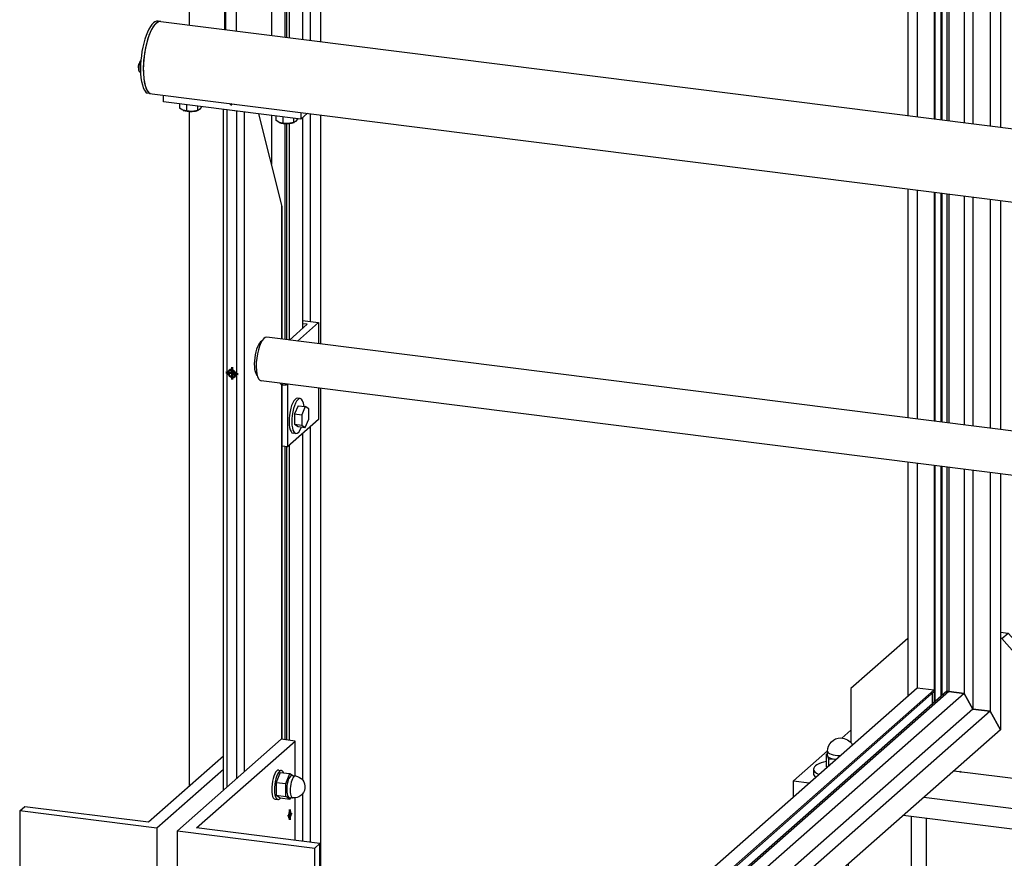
# Model space of a CAD drawing. Header units: millimetres. Extents: x 4464 to 5058, y 2900 to 3320.
# Tile 74 of 110: x 4757 to 4773, y 3221 to 3235. Entities that reach past the tile are written whole.
import ezdxf

# ---------------------------------------------------------------- set-up
doc = ezdxf.new("R2010")
doc.units = ezdxf.units.MM
doc.linetypes.add('STRICHPUNKT2', pattern=[18.5, 10, -4, 0.5, -4])
doc.layers.get('0').update_dxf_attribs({"linetype": 'CONTINUOUS'})
doc.layers.add('LE_ALL', color=7, linetype='CONTINUOUS', lineweight=50)
doc.layers.add('LE_GREEN', color=3, linetype='CONTINUOUS')
doc.layers.add('LE_RED', color=1, linetype='CONTINUOUS')

# ---------------------------------------------------------------- blocks, each defined once
blk = doc.blocks.new('Profiel 60x60_00033', base_point=(4761.522, 3245.798))
for p, q in [((4759.599, 3245.506), (4759.599, 3235.341)), ((4760.202, 3245.43), (4760.202, 3235.266)), ((4760.219, 3245.428), (4760.219, 3235.263)), ((4760.4, 3245.405), (4760.4, 3235.24)), ((4761.002, 3245.329), (4761.002, 3235.165)), ((4761.533, 3241.696), (4761.533, 3235.098)), ((4761.23, 3241.475), (4761.23, 3235.136)), ((4761.258, 3241.471), (4761.258, 3235.132)), ((4761.305, 3241.495), (4761.305, 3235.126)), ((4759.599, 3233.868), (4759.599, 3222.372)), ((4761.002, 3233.799), (4761.002, 3232.967)), ((4761.23, 3233.662), (4761.23, 3229.981)), ((4761.258, 3233.661), (4761.258, 3229.978)), ((4761.305, 3233.663), (4761.305, 3229.972)), ((4761.533, 3233.764), (4761.533, 3230.17)), ((4761.533, 3228.379), (4761.533, 3222.474)), ((4761.23, 3228.158), (4761.23, 3223.16)), ((4761.258, 3228.154), (4761.258, 3223.156)), ((4761.305, 3228.178), (4761.305, 3223.15)), ((4761.533, 3222.239), (4761.533, 3221.429))]:
    blk.add_line(p, q)
blk = doc.blocks.new('Profiel 60x60_00032')
blk.add_blockref('Profiel 60x60_00033', (4761.522, 3245.798))
blk = doc.blocks.new('Hoeklijn 60x60x6_00136', base_point=(4761.275, 3229.214))
for p, q in [((4761.806, 3230.27), (4761.448, 3229.954)), ((4761.533, 3230.304), (4761.806, 3230.27)), ((4761.806, 3230.27), (4761.806, 3229.909)), ((4761.275, 3229.214), (4761.275, 3228.152)), ((4761.806, 3229.153), (4761.806, 3228.62)), ((4761.806, 3228.62), (4761.275, 3228.152)), ((4761.275, 3228.152), (4761.185, 3228.163))]:
    blk.add_line(p, q)
blk.add_lwpolyline([(4761.308, 3229.972), (4761.612, 3230.24), (4761.533, 3230.25)])
blk = doc.blocks.new('Hoeklijn 60x60x6_00135')
blk.add_blockref('Hoeklijn 60x60x6_00136', (4761.275, 3229.214))
blk = doc.blocks.new('Carrosseriering M8 (ISO 7093 _ DIN 9021)_00139', base_point=(4761.445, 3228.979))
for p, q in [((4761.492, 3228.973), (4761.445, 3228.979)), ((4761.417, 3228.378), (4761.37, 3228.384))]:
    blk.add_line(p, q)
for centre, start_param, end_param in [((4761.408, 3228.681), 3.141593, 6.283185), ((4761.455, 3228.675), 3.141593, 6.283185), ((4761.455, 3228.675), 2.195759, 3.141593), ((4761.455, 3228.675), 0, 0.945834)]:
    blk.add_ellipse(centre, major_axis=(-0.037, -0.298), ratio=0.333333, start_param=start_param, end_param=end_param)
blk = doc.blocks.new('Carrosseriering M8 (ISO 7093 _ DIN 9021)_00138')
blk.add_blockref('Carrosseriering M8 (ISO 7093 _ DIN 9021)_00139', (4761.445, 3228.979))
blk = doc.blocks.new('Zeskant tapbout-M8x18 (DIN 933)_00141', base_point=(4761.397, 3228.713))
for p, q in [((4761.455, 3228.852), (4761.579, 3228.837)), ((4761.579, 3228.837), (4761.521, 3228.698)), ((4761.397, 3228.713), (4761.521, 3228.698)), ((4761.397, 3228.536), (4761.455, 3228.499)), ((4761.455, 3228.499), (4761.579, 3228.483))]:
    blk.add_line(p, q)
for points in [[(4761.455, 3228.852), (4761.397, 3228.713), (4761.397, 3228.536), (4761.521, 3228.521)], [(4761.579, 3228.483), (4761.636, 3228.622), (4761.636, 3228.799), (4761.579, 3228.837)], [(4761.521, 3228.698), (4761.521, 3228.521), (4761.579, 3228.483)]]:
    blk.add_lwpolyline(points)
blk = doc.blocks.new('Zeskant tapbout-M8x18 (DIN 933)_00140')
blk.add_blockref('Zeskant tapbout-M8x18 (DIN 933)_00141', (4761.397, 3228.713))
blk = doc.blocks.new('Montage baluster_00137')
for name in ['Carrosseriering M8 (ISO 7093 _ DIN 9021)_00138', 'Zeskant tapbout-M8x18 (DIN 933)_00140']:
    blk.add_blockref(name, (0, 0))
blk = doc.blocks.new('Bevestigingshoeklijn_00133')
for name in ['Hoeklijn 60x60x6_00135', 'Montage baluster_00137']:
    blk.add_blockref(name, (0, 0))
blk = doc.blocks.new('Losse delen_00116')
blk.add_blockref('Bevestigingshoeklijn_00133', (0, 0))
blk = doc.blocks.new('Eind koker_00031')
for name in ['Profiel 60x60_00032', 'Losse delen_00116']:
    blk.add_blockref(name, (0, 0))
blk = doc.blocks.new('Gelaagd glas 4.4.1_ matte folie_00468', base_point=(4772.428, 3223.916))
for p, q in [((4772.428, 3233.725), (4772.428, 3254.875)), ((4772.428, 3228.571), (4772.428, 3232.475)), ((4772.428, 3223.916), (4772.428, 3227.815))]:
    blk.add_line(p, q)
blk = doc.blocks.new('Gelaagd glas 4.4.1_ matte folie_00467')
blk.add_blockref('Gelaagd glas 4.4.1_ matte folie_00468', (4772.428, 3223.916))
blk = doc.blocks.new('Glas_00466')
blk.add_blockref('Gelaagd glas 4.4.1_ matte folie_00467', (0, 0))
blk = doc.blocks.new('PV-SCHERM PROFIEL 60X37_00471', base_point=(4773.421, 3223.33))
blk.add_line((4773.421, 3223.33), (4762.399, 3213.609))
for points in [[(4772.545, 3223.983), (4772.51, 3223.987), (4761.842, 3214.579)], [(4772.802, 3223.95), (4772.545, 3223.983), (4761.842, 3214.544)], [(4772.952, 3223.682), (4772.802, 3223.95), (4761.842, 3214.285)], [(4773.244, 3223.645), (4772.952, 3223.682), (4762.019, 3214.04)], [(4773.421, 3223.33), (4773.244, 3223.645), (4762.165, 3213.874)]]:
    blk.add_lwpolyline(points)
blk = doc.blocks.new('PV-SCHERM PROFIEL 60X37_00470')
blk.add_blockref('PV-SCHERM PROFIEL 60X37_00471', (4773.421, 3223.33))
blk = doc.blocks.new('PV-SCHERM PROFIEL 60X37_00475', base_point=(4761.063, 3245.903))
for p, q in [((4761.842, 3235.059), (4761.842, 3245.645)), ((4761.665, 3235.081), (4761.665, 3241.813)), ((4761.665, 3230.287), (4761.665, 3233.831)), ((4761.842, 3229.904), (4761.842, 3233.808)), ((4761.842, 3214.241), (4761.842, 3229.148)), ((4761.665, 3221.412), (4761.665, 3228.496))]:
    blk.add_line(p, q)
blk = doc.blocks.new('PV-SCHERM PROFIEL 60X37_00474')
blk.add_blockref('PV-SCHERM PROFIEL 60X37_00475', (4761.063, 3245.903))
blk = doc.blocks.new('PV-SCHERM PROFIEL 60X37_00477', base_point=(4772.51, 3223.987))
for p, q in [((4773.421, 3256.328), (4773.421, 3233.6)), ((4773.244, 3255.701), (4773.244, 3233.622)), ((4772.952, 3255.443), (4772.952, 3233.659)), ((4772.802, 3255.205), (4772.802, 3233.678)), ((4772.51, 3254.947), (4772.51, 3233.715)), ((4772.545, 3254.978), (4772.545, 3233.71)), ((4771.841, 3254.357), (4771.841, 3233.799)), ((4771.841, 3232.549), (4771.841, 3228.645)), ((4772.51, 3232.465), (4772.51, 3228.56)), ((4772.545, 3232.46), (4772.545, 3228.556)), ((4772.802, 3232.428), (4772.802, 3228.524)), ((4772.952, 3232.409), (4772.952, 3228.505)), ((4773.244, 3232.372), (4773.244, 3228.468)), ((4773.421, 3232.35), (4773.421, 3228.446)), ((4771.841, 3227.889), (4771.841, 3223.905)), ((4772.51, 3227.804), (4772.51, 3223.987)), ((4772.545, 3227.8), (4772.545, 3223.983)), ((4772.802, 3227.768), (4772.802, 3223.95)), ((4772.952, 3227.749), (4772.952, 3223.682)), ((4773.244, 3227.712), (4773.244, 3223.645)), ((4773.421, 3227.69), (4773.421, 3223.33))]:
    blk.add_line(p, q)
blk.add_lwpolyline([(4772.51, 3223.987), (4772.545, 3223.983), (4772.802, 3223.95), (4772.952, 3223.682), (4773.244, 3223.645), (4773.421, 3223.33)])
blk = doc.blocks.new('PV-SCHERM PROFIEL 60X37_00476')
blk.add_blockref('PV-SCHERM PROFIEL 60X37_00477', (4772.51, 3223.987))
blk = doc.blocks.new('GLASLAT T.B.V. PV-SCHERM_00482', base_point=(4761.842, 3214.792))
for p, q in [((4761.842, 3214.764), (4772.294, 3223.982)), ((4772.259, 3223.951), (4772.259, 3223.767))]:
    blk.add_line(p, q)
for points in [[(4761.842, 3215.086), (4772.002, 3224.047), (4772.294, 3224.01)], [(4761.842, 3214.792), (4772.294, 3224.01), (4772.294, 3223.982)]]:
    blk.add_lwpolyline(points)
blk = doc.blocks.new('GLASLAT T.B.V. PV-SCHERM_00481')
blk.add_blockref('GLASLAT T.B.V. PV-SCHERM_00482', (4761.842, 3214.792))
blk = doc.blocks.new('GLASLAT T.B.V. PV-SCHERM_00484', base_point=(4772.299, 3223.801))
for p, q in [((4772.299, 3233.741), (4772.299, 3254.761)), ((4772.31, 3233.74), (4772.31, 3254.77)), ((4772.414, 3233.727), (4772.414, 3254.863)), ((4772.007, 3233.778), (4772.007, 3254.503)), ((4772.007, 3228.624), (4772.007, 3232.528)), ((4772.299, 3228.587), (4772.299, 3232.491)), ((4772.31, 3228.586), (4772.31, 3232.49)), ((4772.414, 3228.572), (4772.414, 3232.477)), ((4772.007, 3224.046), (4772.007, 3227.868)), ((4772.299, 3223.801), (4772.299, 3227.831)), ((4772.31, 3223.811), (4772.31, 3227.83)), ((4772.414, 3223.903), (4772.414, 3227.816))]:
    blk.add_line(p, q)
blk = doc.blocks.new('GLASLAT T.B.V. PV-SCHERM_00483')
blk.add_blockref('GLASLAT T.B.V. PV-SCHERM_00484', (4772.299, 3223.801))
blk = doc.blocks.new('Glaslatten_00478')
for name in ['GLASLAT T.B.V. PV-SCHERM_00483', 'GLASLAT T.B.V. PV-SCHERM_00481']:
    blk.add_blockref(name, (0, 0))
blk = doc.blocks.new('Profielen_00469')
for name in ['PV-SCHERM PROFIEL 60X37_00476', 'Glaslatten_00478', 'PV-SCHERM PROFIEL 60X37_00474', 'PV-SCHERM PROFIEL 60X37_00470']:
    blk.add_blockref(name, (0, 0))
blk = doc.blocks.new('Privacyscherm 60-37_00427')
for name in ['Profielen_00469', 'Glas_00466']:
    blk.add_blockref(name, (0, 0))
blk = doc.blocks.new('BALUSTER PROFIEL 80X15 R4_01752', base_point=(4760.835, 3229.951))
for p, q in [((4760.185, 3222.299), (4760.185, 3233.902)), ((4760.25, 3222.356), (4760.25, 3233.894)), ((4760.413, 3233.873), (4760.25, 3233.894)), ((4760.413, 3222.5), (4760.413, 3233.873)), ((4760.542, 3222.614), (4760.542, 3233.857)), ((4761.179, 3232.268), (4760.786, 3233.826)), ((4761.179, 3229.988), (4761.179, 3232.268)), ((4761.185, 3229.987), (4761.185, 3232.219)), ((4761.179, 3223.166), (4761.179, 3229.213)), ((4761.185, 3223.165), (4761.185, 3229.211))]:
    blk.add_line(p, q)
for centre, major_axis, ratio, start_param, end_param in [((4761.085, 3232.28), (0.065, -0.136), 0.559575, 0.864613, 1.22598), ((4760.816, 3229.656), (-0.037, -0.298), 0.333333, 3.325293, 6.099485)]:
    blk.add_ellipse(centre, major_axis=major_axis, ratio=ratio, start_param=start_param, end_param=end_param)
at = {"layer": 'LE_RED'}
for start_param, end_param in [(3.141593, 6.283185), (2.093172, 3.141593), (6.283185, 6.805561)]:
    blk.add_ellipse((4760.332, 3229.405), major_axis=(0.0496, -0.0563), ratio=0.881917, start_param=start_param, end_param=end_param, dxfattribs=at)
blk = doc.blocks.new('_01754', base_point=(4760.318, 3229.393))
at = {"layer": 'LE_ALL', "color": 1, "linetype": 'STRICHPUNKT2'}
for p, q in [((4760.318, 3229.393), (4760.373, 3229.441)), ((4760.332, 3229.405), (4760.332, 3229.511)), ((4760.332, 3229.405), (4760.226, 3229.418)), ((4760.332, 3229.405), (4760.332, 3229.299)), ((4760.332, 3229.405), (4760.437, 3229.392))]:
    blk.add_line(p, q, dxfattribs=at)
blk = doc.blocks.new('_01753')
blk.add_blockref('_01754', (4760.318, 3229.393))
blk = doc.blocks.new('DIN 13-M6_01756', base_point=(4760.373, 3229.358))
for start_param, end_param in [(3.141593, 6.283185), (0, 3.141593)]:
    blk.add_ellipse((4760.332, 3229.405), major_axis=(0.0413, -0.0469), ratio=0.881917, start_param=start_param, end_param=end_param)
at = {"layer": 'LE_RED'}
for start_param, end_param in [(3.141593, 6.283185), (2.093172, 3.141593), (6.283185, 6.805561)]:
    blk.add_ellipse((4760.332, 3229.405), major_axis=(0.0496, -0.0563), ratio=0.881917, start_param=start_param, end_param=end_param, dxfattribs=at)
blk = doc.blocks.new('DIN 13-M6_01755')
blk.add_blockref('DIN 13-M6_01756', (4760.373, 3229.358))
blk = doc.blocks.new('BALUSTER PROFIEL 80X15 R4_01751')
for name, p in [('BALUSTER PROFIEL 80X15 R4_01752', (4760.835, 3229.951)), ('_01753', (0, 0)), ('DIN 13-M6_01755', (0, 0))]:
    blk.add_blockref(name, p)
blk = doc.blocks.new('Hoeklijn 200x100x10_01759', base_point=(4760.623, 3220.099))
for p, q in [((4761.17, 3223.167), (4759.402, 3221.608)), ((4759.724, 3221.657), (4761.404, 3223.138)), ((4761.404, 3223.138), (4761.17, 3223.167)), ((4761.404, 3222.544), (4761.404, 3223.138)), ((4761.404, 3221.445), (4761.404, 3222.17)), ((4759.402, 3221.608), (4761.741, 3221.314)), ((4759.402, 3219.251), (4759.402, 3221.608)), ((4761.829, 3221.392), (4759.724, 3221.657)), ((4761.741, 3221.314), (4761.829, 3221.392)), ((4760.77, 3220.434), (4760.49, 3220.47)), ((4760.623, 3220.099), (4760.77, 3220.081)), ((4760.712, 3220.177), (4760.859, 3220.159)), ((4760.77, 3220.081), (4760.859, 3220.159))]:
    blk.add_line(p, q)
for points in [[(4761.741, 3218.957), (4761.829, 3219.035), (4761.829, 3221.392)], [(4759.402, 3219.251), (4761.741, 3218.957), (4761.741, 3221.314)]]:
    blk.add_lwpolyline(points)
for centre, major_axis, ratio, start_param, end_param in [((4761.315, 3221.881), (-0.0078, -0.062), 0.333333, 3.141593, 6.283185), ((4761.315, 3221.881), (-0.0078, -0.062), 0.333333, 0, 3.141593), ((4760.49, 3220.293), (0.124, -0.141), 0.881917, 3.141593, 4.597824), ((4760.49, 3220.293), (0.124, -0.141), 0.881917, 2.356194, 3.141593), ((4760.578, 3220.371), (0.124, -0.141), 0.881917, 3.505949, 4.597824), ((4760.77, 3220.258), (0.124, -0.141), 0.881917, 6.283185, 8.63938), ((4760.77, 3220.258), (0.124, -0.141), 0.881917, 5.497787, 6.283185), ((4760.859, 3220.335), (0.124, -0.141), 0.881917, 5.497787, 5.918829)]:
    blk.add_ellipse(centre, major_axis=major_axis, ratio=ratio, start_param=start_param, end_param=end_param)
blk = doc.blocks.new('_01761', base_point=(4760.87, 3220.345))
at = {"layer": 'LE_ALL', "color": 1, "linetype": 'STRICHPUNKT2'}
for p, q in [((4761.315, 3221.881), (4761.282, 3221.852)), ((4761.295, 3221.884), (4761.345, 3221.878)), ((4761.315, 3221.881), (4761.315, 3221.97)), ((4761.315, 3221.881), (4761.349, 3221.911)), ((4761.315, 3221.881), (4761.315, 3221.793)), ((4760.49, 3220.321), (4760.49, 3220.54)), ((4760.403, 3220.393), (4760.55, 3220.374)), ((4760.578, 3220.399), (4760.578, 3220.459)), ((4760.77, 3220.01), (4760.77, 3220.505)), ((4760.859, 3220.159), (4760.859, 3220.399)), ((4760.244, 3220.324), (4760.461, 3220.296)), ((4760.87, 3220.345), (4760.744, 3220.234))]:
    blk.add_line(p, q, dxfattribs=at)
blk = doc.blocks.new('_01760')
blk.add_blockref('_01761', (4760.87, 3220.345))
blk = doc.blocks.new('Hoeklijn 200x100x10_01758')
for name, p in [('Hoeklijn 200x100x10_01759', (4760.623, 3220.099)), ('_01760', (0, 0))]:
    blk.add_blockref(name, p)
blk = doc.blocks.new('Hoeklijn 200x100x10_01763', base_point=(4757.964, 3220.788))
for p, q in [((4758.906, 3221.76), (4760.185, 3222.888)), ((4756.713, 3221.947), (4756.801, 3222.025)), ((4759.051, 3221.653), (4756.713, 3221.947)), ((4756.713, 3221.947), (4756.713, 3219.811)), ((4756.801, 3222.025), (4758.906, 3221.76)), ((4757.964, 3220.788), (4757.683, 3220.823)), ((4757.817, 3220.453), (4757.964, 3220.434)), ((4757.905, 3220.531), (4758.052, 3220.512)), ((4758.052, 3220.512), (4757.964, 3220.434)), ((4756.713, 3219.7), (4756.713, 3219.59)), ((4759.051, 3219.296), (4756.713, 3219.59)), ((4759.402, 3219.605), (4759.051, 3219.296))]:
    blk.add_line(p, q)
blk.add_lwpolyline([(4760.185, 3222.652), (4759.051, 3221.653), (4759.051, 3219.296)])
for centre, start_param, end_param in [((4757.683, 3220.646), 3.141593, 4.597824), ((4757.683, 3220.646), 2.356194, 3.141593), ((4757.772, 3220.724), 3.505949, 4.597824), ((4757.964, 3220.611), 0, 2.356194), ((4757.964, 3220.611), 5.497787, 6.283185), ((4758.052, 3220.689), 5.497787, 5.918829)]:
    blk.add_ellipse(centre, major_axis=(0.124, -0.141), ratio=0.881917, start_param=start_param, end_param=end_param)
blk = doc.blocks.new('_01765', base_point=(4758.064, 3220.699))
at = {"layer": 'LE_ALL', "color": 1, "linetype": 'STRICHPUNKT2'}
for p, q in [((4757.683, 3220.894), (4757.683, 3220.675)), ((4757.743, 3220.728), (4757.596, 3220.746)), ((4757.772, 3220.812), (4757.772, 3220.753)), ((4757.964, 3220.859), (4757.964, 3220.364)), ((4758.052, 3220.753), (4758.052, 3220.512)), ((4757.655, 3220.65), (4757.438, 3220.677)), ((4758.064, 3220.699), (4757.937, 3220.588))]:
    blk.add_line(p, q, dxfattribs=at)
blk = doc.blocks.new('_01764')
blk.add_blockref('_01765', (4758.064, 3220.699))
blk = doc.blocks.new('Hoeklijn 200x100x10_01762')
for name, p in [('Hoeklijn 200x100x10_01763', (4757.964, 3220.788)), ('_01764', (0, 0))]:
    blk.add_blockref(name, p)
blk = doc.blocks.new('Precisie buis 22x3_01767', base_point=(4760.742, 3229.388))
for p, q in [((4760.811, 3229.933), (4760.825, 3229.932)), ((4760.742, 3229.388), (4760.756, 3229.386))]:
    blk.add_line(p, q)
blk = doc.blocks.new('Precisie buis 22x3_01766')
blk.add_blockref('Precisie buis 22x3_01767', (4760.742, 3229.388))
blk = doc.blocks.new('153.1.100 100 x 5 50 x 47 PM6_01769', base_point=(4759.162, 3234.031))
for p, q in [((4759.162, 3234.031), (4759.162, 3234.146)), ((4761.501, 3233.736), (4759.162, 3234.031)), ((4760.289, 3234.004), (4760.374, 3233.993)), ((4761.501, 3233.851), (4761.501, 3233.736)), ((4761.501, 3233.736), (4761.616, 3233.837))]:
    blk.add_line(p, q)
blk = doc.blocks.new('_01771', base_point=(4760.329, 3233.999))
at = {"layer": 'LE_ALL', "color": 1, "linetype": 'STRICHPUNKT2'}
blk.add_line((4760.329, 3233.999), (4760.302, 3233.975), dxfattribs=at)
blk = doc.blocks.new('_01770')
blk.add_blockref('_01771', (4760.329, 3233.999))
blk = doc.blocks.new('153.1.100 100 x 5 50 x 47 PM6_01768')
for name, p in [('153.1.100 100 x 5 50 x 47 PM6_01769', (4759.162, 3234.031)), ('_01770', (0, 0))]:
    blk.add_blockref(name, p)
blk = doc.blocks.new('Sluitring (DIN 125)-M10_01775', base_point=(4761.172, 3222.636))
for p, q in [((4761.126, 3222.642), (4761.172, 3222.636)), ((4761.063, 3222.146), (4761.11, 3222.14))]:
    blk.add_line(p, q)
at = {"layer": 'LE_GREEN'}
for centre, start_param, end_param in [((4761.094, 3222.394), 3.141593, 6.283185), ((4761.141, 3222.388), 3.141593, 6.283185), ((4761.141, 3222.388), 2.614153, 3.141593), ((4761.141, 3222.388), 0, 0.527439)]:
    blk.add_ellipse(centre, major_axis=(-0.031, -0.248), ratio=0.333333, start_param=start_param, end_param=end_param, dxfattribs=at)
blk = doc.blocks.new('Sluitring (DIN 125)-M10_01774')
blk.add_blockref('Sluitring (DIN 125)-M10_01775', (4761.172, 3222.636))
blk = doc.blocks.new('Hoge dopmoer (DIN 1587)-M10_01777', base_point=(4761.333, 3222.175))
for p, q in [((4761.152, 3222.604), (4761.317, 3222.583)), ((4761.305, 3222.178), (4761.363, 3222.171))]:
    blk.add_line(p, q)
for points in [[(4761.152, 3222.604), (4761.081, 3222.433), (4761.247, 3222.412)], [(4761.333, 3222.175), (4761.317, 3222.148), (4761.247, 3222.194), (4761.247, 3222.412), (4761.317, 3222.583), (4761.377, 3222.547)], [(4761.081, 3222.433), (4761.081, 3222.215), (4761.247, 3222.194)], [(4761.081, 3222.215), (4761.152, 3222.169), (4761.317, 3222.148)]]:
    blk.add_lwpolyline(points)
blk.add_lwpolyline([(4761.352, 3222.55), (4761.41, 3222.543, -1), (4761.363, 3222.171)], format="xyb")
for centre in [(4761.328, 3222.364), (4761.387, 3222.357)]:
    blk.add_ellipse(centre, major_axis=(-0.023, -0.186), ratio=0.333333, start_param=3.141593, end_param=6.283185)
blk = doc.blocks.new('Hoge dopmoer (DIN 1587)-M10_01776')
blk.add_blockref('Hoge dopmoer (DIN 1587)-M10_01777', (4761.333, 3222.175))
blk = doc.blocks.new('Montage hoeklijn aan baluster_01773')
for name in ['Sluitring (DIN 125)-M10_01774', 'Hoge dopmoer (DIN 1587)-M10_01776']:
    blk.add_blockref(name, (0, 0))
blk = doc.blocks.new('Stelschroef (DIN 913 - ISO 4026)-M6x20_01800', base_point=(4760.326, 3229.441))
for p in [(4760.34, 3229.462), (4760.347, 3229.46)]:
    blk.add_line(p, (4760.326, 3229.441))
for points in [[(4760.326, 3229.441), (4760.347, 3229.403), (4760.387, 3229.398)], [(4760.37, 3229.444), (4760.378, 3229.431), (4760.347, 3229.403)]]:
    blk.add_lwpolyline(points)
at = {"layer": 'LE_RED'}
blk.add_ellipse((4760.367, 3229.436), major_axis=(0.0413, -0.0469), ratio=0.881917, start_param=3.583421, end_param=5.841357, dxfattribs=at)
blk = doc.blocks.new('GEWINDE_01802', base_point=(4760.387, 3229.378))
at = {"layer": 'LE_RED'}
blk.add_ellipse((4760.367, 3229.436), major_axis=(0.0413, -0.0469), ratio=0.881917, start_param=3.583421, end_param=5.841357, dxfattribs=at)
blk = doc.blocks.new('GEWINDE_01801')
blk.add_blockref('GEWINDE_01802', (4760.387, 3229.378))
blk = doc.blocks.new('Stelschroef (DIN 913 - ISO 4026)-M6x20_01799')
for name, p in [('Stelschroef (DIN 913 - ISO 4026)-M6x20_01800', (4760.326, 3229.441)), ('GEWINDE_01801', (0, 0))]:
    blk.add_blockref(name, p)
blk = doc.blocks.new('Montage sierregel_01798')
blk.add_blockref('Stelschroef (DIN 913 - ISO 4026)-M6x20_01799', (0, 0))
blk = doc.blocks.new('Zeskant tapbout-M8x16 (DIN 933)_01810', base_point=(4761.075, 3233.79))
for p, q in [((4761.075, 3233.79), (4761.075, 3233.719)), ((4761.132, 3233.682), (4761.075, 3233.719)), ((4761.194, 3233.67), (4761.135, 3233.681)), ((4761.194, 3233.775), (4761.194, 3233.67)), ((4761.287, 3233.661), (4761.194, 3233.67)), ((4761.379, 3233.68), (4761.287, 3233.661)), ((4761.379, 3233.751), (4761.379, 3233.68)), ((4761.395, 3233.684), (4761.379, 3233.68)), ((4761.413, 3233.696), (4761.395, 3233.684)), ((4761.446, 3233.739), (4761.413, 3233.696))]:
    blk.add_line(p, q)
for start_param, end_param in [(3.827423, 4.874621), (4.874621, 5.624127)]:
    blk.add_ellipse((4761.261, 3233.715), major_axis=(0.163, 0), ratio=0.333333, start_param=start_param, end_param=end_param)
blk = doc.blocks.new('Zeskant tapbout-M8x16 (DIN 933)_01809')
blk.add_blockref('Zeskant tapbout-M8x16 (DIN 933)_01810', (4761.075, 3233.79))
blk = doc.blocks.new('Montage handregel_01808')
blk.add_blockref('Zeskant tapbout-M8x16 (DIN 933)_01809', (0, 0))
blk = doc.blocks.new('Zeskant tapbout-M8x16 (DIN 933)_01813', base_point=(4759.438, 3233.996))
for p, q in [((4759.438, 3233.996), (4759.438, 3233.925)), ((4759.557, 3233.981), (4759.557, 3233.876)), ((4759.742, 3233.957), (4759.742, 3233.886)), ((4759.495, 3233.888), (4759.438, 3233.925)), ((4759.557, 3233.876), (4759.498, 3233.887)), ((4759.65, 3233.868), (4759.557, 3233.876)), ((4759.742, 3233.886), (4759.65, 3233.868)), ((4759.758, 3233.891), (4759.742, 3233.886)), ((4759.776, 3233.902), (4759.758, 3233.891)), ((4759.809, 3233.945), (4759.776, 3233.902))]:
    blk.add_line(p, q)
for start_param, end_param in [(3.827423, 4.874621), (4.874621, 5.624127)]:
    blk.add_ellipse((4759.624, 3233.921), major_axis=(0.163, 0), ratio=0.333333, start_param=start_param, end_param=end_param)
blk = doc.blocks.new('Zeskant tapbout-M8x16 (DIN 933)_01812')
blk.add_blockref('Zeskant tapbout-M8x16 (DIN 933)_01813', (4759.438, 3233.996))
blk = doc.blocks.new('Montage handregel_01811')
blk.add_blockref('Zeskant tapbout-M8x16 (DIN 933)_01812', (0, 0))
blk = doc.blocks.new('Montage_01772')
for name in ['Montage handregel_01811', 'Montage handregel_01808', 'Montage sierregel_01798', 'Montage hoeklijn aan baluster_01773']:
    blk.add_blockref(name, (0, 0))
blk = doc.blocks.new('Tussen baluster (eind)_01750')
for name in ['153.1.100 100 x 5 50 x 47 PM6_01768', 'Montage_01772', 'BALUSTER PROFIEL 80X15 R4_01751', 'Precisie buis 22x3_01766', 'Hoeklijn 200x100x10_01758', 'Hoeklijn 200x100x10_01762']:
    blk.add_blockref(name, (0, 0))
blk = doc.blocks.new('Brede Strip 15x200_01985', base_point=(4774.572, 3221.516))
for p, q in [((4774.572, 3221.87), (4776.34, 3223.429)), ((4775.884, 3223.486), (4776.34, 3223.429)), ((4776.34, 3223.429), (4776.34, 3223.075)), ((4770.722, 3223.189), (4770.875, 3223.324)), ((4774.572, 3221.516), (4776.34, 3223.075)), ((4769.895, 3222.459), (4770.164, 3222.425)), ((4772.116, 3222.179), (4774.572, 3221.87))]:
    blk.add_line(p, q)
for points in [[(4769.895, 3222.188), (4769.895, 3222.459), (4770.476, 3222.971)], [(4774.572, 3221.87), (4774.572, 3221.516), (4771.766, 3221.87)]]:
    blk.add_lwpolyline(points)
blk = doc.blocks.new('_01987', base_point=(4773.915, 3222.469))
at = {"layer": 'LE_ALL', "color": 1, "linetype": 'STRICHPUNKT2'}
for p, q in [((4772.746, 3222.617), (4772.733, 3222.605)), ((4773.915, 3222.469), (4773.902, 3222.458))]:
    blk.add_line(p, q, dxfattribs=at)
blk = doc.blocks.new('_01986')
blk.add_blockref('_01987', (4773.915, 3222.469))
blk = doc.blocks.new('Brede Strip 15x200_01984')
for name, p in [('Brede Strip 15x200_01985', (4774.572, 3221.516)), ('_01986', (0, 0))]:
    blk.add_blockref(name, p)
blk = doc.blocks.new('Carrosseriering M12 (ISO 7093 _ DIN 9021)_01992', base_point=(4770.238, 3222.58))
blk.add_line((4770.238, 3222.658), (4770.238, 3222.58))
for centre, start_param, end_param in [((4770.7, 3222.658), 2.124058, 3.141593), ((4770.7, 3222.658), 3.141593, 3.767041), ((4770.7, 3222.58), 3.141593, 3.533099)]:
    blk.add_ellipse(centre, major_axis=(0.463, 0), ratio=0.333333, start_param=start_param, end_param=end_param)
blk = doc.blocks.new('Carrosseriering M12 (ISO 7093 _ DIN 9021)_01991')
blk.add_blockref('Carrosseriering M12 (ISO 7093 _ DIN 9021)_01992', (4770.238, 3222.58))
blk = doc.blocks.new('Hoge dopmoer (DIN 1587)-M12_01994', base_point=(4770.475, 3222.965))
for p, q in [((4770.478, 3222.882), (4770.457, 3222.916)), ((4770.475, 3222.894), (4770.475, 3222.965)), ((4770.499, 3222.83), (4770.478, 3222.882)), ((4770.499, 3222.721), (4770.499, 3222.83)), ((4770.616, 3222.824), (4770.499, 3222.83)), ((4770.457, 3222.698), (4770.461, 3222.688))]:
    blk.add_line(p, q)
blk.add_lwpolyline([(4770.475, 3222.965, -0.414214), (4770.7, 3223.19, -0.274033), (4770.898, 3223.073)], format="xyb")
blk.add_lwpolyline([(4770.457, 3222.698), (4770.457, 3222.916), (4770.475, 3222.923)])
for centre, start_param, end_param in [((4770.7, 3222.965), 3.141593, 4.667389), ((4770.7, 3222.894), 3.141593, 3.303824), ((4770.7, 3222.894), 3.303824, 4.328803)]:
    blk.add_ellipse(centre, major_axis=(0.225, 0), ratio=0.333333, start_param=start_param, end_param=end_param)
blk = doc.blocks.new('Hoge dopmoer (DIN 1587)-M12_01993')
blk.add_blockref('Hoge dopmoer (DIN 1587)-M12_01994', (4770.475, 3222.965))
blk = doc.blocks.new('Draadstang-M12x140_01996', base_point=(4770.828, 3221.043))
for p, q in [((4770.828, 3221.043), (4770.828, 3219.665)), ((4770.573, 3220.818), (4770.573, 3219.665))]:
    blk.add_line(p, q)
blk.add_ellipse((4770.7, 3219.665), major_axis=(0.128, 0), ratio=0.333333, start_param=3.141593, end_param=6.283185)
blk = doc.blocks.new('Draadstang-M12x140_01995')
blk.add_blockref('Draadstang-M12x140_01996', (4770.828, 3221.043))
blk = doc.blocks.new('Montage_01989')
for name in ['Hoge dopmoer (DIN 1587)-M12_01993', 'Carrosseriering M12 (ISO 7093 _ DIN 9021)_01991', 'Draadstang-M12x140_01995']:
    blk.add_blockref(name, (0, 0))
blk = doc.blocks.new('Carrosseriering M12 (ISO 7093 _ DIN 9021)_02000', base_point=(4775.359, 3223.165))
blk.add_line((4775.997, 3223.386), (4775.997, 3223.308))
for centre, start_param, end_param in [((4775.534, 3223.386), 4.324918, 6.283185), ((4775.534, 3223.386), 6.283185, 7.30072), ((4775.534, 3223.308), 4.324918, 6.283185)]:
    blk.add_ellipse(centre, major_axis=(0.463, 0), ratio=0.333333, start_param=start_param, end_param=end_param)
blk = doc.blocks.new('Carrosseriering M12 (ISO 7093 _ DIN 9021)_01999')
blk.add_blockref('Carrosseriering M12 (ISO 7093 _ DIN 9021)_02000', (4775.359, 3223.165))
blk = doc.blocks.new('Hoge dopmoer (DIN 1587)-M12_02002', base_point=(4775.759, 3223.627))
for p, q in [((4775.454, 3223.551), (4775.359, 3223.558)), ((4775.677, 3223.563), (4775.576, 3223.527)), ((4775.759, 3223.621), (4775.759, 3223.692)), ((4775.576, 3223.527), (4775.454, 3223.551)), ((4775.576, 3223.309), (4775.576, 3223.527)), ((4775.359, 3223.333), (4775.454, 3223.315)), ((4775.454, 3223.315), (4775.576, 3223.309))]:
    blk.add_line(p, q)
blk.add_lwpolyline([(4775.359, 3223.834, -0.226086), (4775.534, 3223.917, -0.414214), (4775.759, 3223.692)], format="xyb")
for points in [[(4775.576, 3223.309), (4775.677, 3223.328), (4775.777, 3223.364), (4775.777, 3223.582)], [(4775.759, 3223.627), (4775.777, 3223.582), (4775.677, 3223.563)]]:
    blk.add_lwpolyline(points)
for centre, start_param, end_param in [((4775.534, 3223.692), 3.822999, 6.283185), ((4775.534, 3223.621), 3.822999, 4.351022), ((4775.534, 3223.621), 4.351022, 5.398219), ((4775.534, 3223.621), 5.398219, 6.283185)]:
    blk.add_ellipse(centre, major_axis=(0.225, 0), ratio=0.333333, start_param=start_param, end_param=end_param)
blk = doc.blocks.new('Hoge dopmoer (DIN 1587)-M12_02001')
blk.add_blockref('Hoge dopmoer (DIN 1587)-M12_02002', (4775.759, 3223.627))
blk = doc.blocks.new('Draadstang-M12x140_02004', base_point=(4775.662, 3222.477))
for p, q in [((4775.662, 3222.477), (4775.662, 3220.392)), ((4775.407, 3222.253), (4775.407, 3220.392))]:
    blk.add_line(p, q)
blk.add_ellipse((4775.534, 3220.392), major_axis=(0.128, 0), ratio=0.333333, start_param=3.141593, end_param=6.283185)
blk = doc.blocks.new('Draadstang-M12x140_02003')
blk.add_blockref('Draadstang-M12x140_02004', (4775.662, 3222.477))
blk = doc.blocks.new('Montage_01997')
for name in ['Hoge dopmoer (DIN 1587)-M12_02001', 'Carrosseriering M12 (ISO 7093 _ DIN 9021)_01999', 'Draadstang-M12x140_02003']:
    blk.add_blockref(name, (0, 0))
blk = doc.blocks.new('Draadstang-M12x140_02008', base_point=(4772.154, 3221.821))
for p, q in [((4771.899, 3221.853), (4771.899, 3220.834)), ((4772.154, 3221.821), (4772.154, 3220.834))]:
    blk.add_line(p, q)
blk.add_ellipse((4772.026, 3220.834), major_axis=(0.128, 0), ratio=0.333333, start_param=3.141593, end_param=6.283185)
blk = doc.blocks.new('Draadstang-M12x140_02007')
blk.add_blockref('Draadstang-M12x140_02008', (4772.154, 3221.821))
blk = doc.blocks.new('Montage_02005')
blk.add_blockref('Draadstang-M12x140_02007', (0, 0))
blk = doc.blocks.new('Carrosseriering M12 (ISO 7093 _ DIN 9021)_02012', base_point=(4773.746, 3222.139))
for p, q in [((4773.746, 3222.216), (4773.746, 3222.139)), ((4774.671, 3222.216), (4774.671, 3222.139))]:
    blk.add_line(p, q)
for centre, start_param, end_param in [((4774.208, 3222.216), 2.124058, 3.141593), ((4774.208, 3222.216), 3.141593, 6.283185), ((4774.208, 3222.216), 6.283185, 7.30072), ((4774.208, 3222.139), 3.141593, 6.283185)]:
    blk.add_ellipse(centre, major_axis=(0.463, 0), ratio=0.333333, start_param=start_param, end_param=end_param)
blk = doc.blocks.new('Carrosseriering M12 (ISO 7093 _ DIN 9021)_02011')
blk.add_blockref('Carrosseriering M12 (ISO 7093 _ DIN 9021)_02012', (4773.746, 3222.139))
blk = doc.blocks.new('Hoge dopmoer (DIN 1587)-M12_02014', base_point=(4774.433, 3222.458))
for p, q in [((4773.986, 3222.44), (4773.965, 3222.474)), ((4773.983, 3222.452), (4773.983, 3222.523)), ((4774.007, 3222.388), (4773.986, 3222.44)), ((4774.007, 3222.17), (4774.007, 3222.388)), ((4774.129, 3222.382), (4774.007, 3222.388)), ((4774.25, 3222.358), (4774.129, 3222.382)), ((4774.351, 3222.394), (4774.25, 3222.358)), ((4774.433, 3222.452), (4774.433, 3222.523)), ((4773.965, 3222.256), (4773.986, 3222.204)), ((4774.25, 3222.14), (4774.25, 3222.358)), ((4773.986, 3222.204), (4774.007, 3222.17)), ((4774.007, 3222.17), (4774.129, 3222.146)), ((4774.129, 3222.146), (4774.25, 3222.14))]:
    blk.add_line(p, q)
blk.add_lwpolyline([(4773.983, 3222.523, -0.414214), (4774.208, 3222.748, -0.414214), (4774.433, 3222.523)], format="xyb")
for points in [[(4773.965, 3222.256), (4773.965, 3222.474), (4773.983, 3222.481)], [(4774.25, 3222.14), (4774.351, 3222.158), (4774.451, 3222.194), (4774.451, 3222.413)], [(4774.433, 3222.458), (4774.451, 3222.413), (4774.351, 3222.394)]]:
    blk.add_lwpolyline(points)
for centre, start_param, end_param in [((4774.208, 3222.523), 3.141593, 6.283185), ((4774.208, 3222.452), 3.141593, 3.303824), ((4774.208, 3222.452), 3.303824, 4.351022), ((4774.208, 3222.452), 4.351022, 5.398219), ((4774.208, 3222.452), 5.398219, 6.283185)]:
    blk.add_ellipse(centre, major_axis=(0.225, 0), ratio=0.333333, start_param=start_param, end_param=end_param)
blk = doc.blocks.new('Hoge dopmoer (DIN 1587)-M12_02013')
blk.add_blockref('Hoge dopmoer (DIN 1587)-M12_02014', (4774.433, 3222.458))
blk = doc.blocks.new('Draadstang-M12x140_02016', base_point=(4774.336, 3221.546))
for p, q in [((4774.081, 3221.578), (4774.081, 3219.223)), ((4774.336, 3221.546), (4774.336, 3219.223))]:
    blk.add_line(p, q)
blk.add_ellipse((4774.208, 3219.223), major_axis=(0.128, 0), ratio=0.333333, start_param=3.141593, end_param=6.283185)
blk = doc.blocks.new('Draadstang-M12x140_02015')
blk.add_blockref('Draadstang-M12x140_02016', (4774.336, 3221.546))
blk = doc.blocks.new('Montage_02009')
for name in ['Hoge dopmoer (DIN 1587)-M12_02013', 'Carrosseriering M12 (ISO 7093 _ DIN 9021)_02011', 'Draadstang-M12x140_02015']:
    blk.add_blockref(name, (0, 0))
blk = doc.blocks.new('Montage voetplaat_01988')
for name in ['Montage_01997', 'Montage_01989', 'Montage_02009', 'Montage_02005']:
    blk.add_blockref(name, (0, 0))
blk = doc.blocks.new('Voetplaat + montage_01983')
for name in ['Montage voetplaat_01988', 'Brede Strip 15x200_01984']:
    blk.add_blockref(name, (0, 0))
blk = doc.blocks.new('Plaatwerk D_ 12_02028', base_point=(4774.723, 3223.009))
for p, q in [((4774.19, 3225.54), (4774.084, 3225.447)), ((4775.359, 3224.214), (4775.253, 3224.121))]:
    blk.add_line(p, q)
for points in [[(4774.084, 3225.554), (4774.19, 3225.54), (4775.359, 3224.214), (4775.359, 3223.036), (4775.253, 3222.942)], [(4774.723, 3223.009), (4775.253, 3222.942), (4775.253, 3224.121), (4774.084, 3225.447)]]:
    blk.add_lwpolyline(points)
blk = doc.blocks.new('Plaatwerk D_ 12_02027')
blk.add_blockref('Plaatwerk D_ 12_02028', (4774.723, 3223.009))
blk = doc.blocks.new('Plaatwerk D_ 12_02030', base_point=(4774.617, 3222.381))
for p, q in [((4773.421, 3224.996), (4773.554, 3224.979)), ((4773.448, 3224.885), (4773.554, 3224.979)), ((4773.554, 3224.979), (4774.723, 3223.653)), ((4774.617, 3223.56), (4774.723, 3223.653)), ((4774.723, 3223.653), (4774.723, 3222.475)), ((4772.629, 3222.631), (4773.965, 3222.463)), ((4774.451, 3222.402), (4774.617, 3222.381)), ((4774.617, 3222.381), (4774.723, 3222.475))]:
    blk.add_line(p, q)
for points in [[(4771.841, 3224.883), (4770.875, 3224.031), (4770.875, 3223.106)], [(4774.617, 3222.381), (4774.617, 3223.56), (4773.448, 3224.885), (4773.421, 3224.889)]]:
    blk.add_lwpolyline(points)
blk = doc.blocks.new('Plaatwerk D_ 12_02029')
blk.add_blockref('Plaatwerk D_ 12_02030', (4774.617, 3222.381))
blk = doc.blocks.new('Schoren + montage_02026')
for name in ['Plaatwerk D_ 12_02027', 'Plaatwerk D_ 12_02029']:
    blk.add_blockref(name, (0, 0))
blk = doc.blocks.new('Tussenkoker_01980')
for name in ['Schoren + montage_02026', 'Voetplaat + montage_01983']:
    blk.add_blockref(name, (0, 0))
blk = doc.blocks.new('HANDREGEL PROFIEL 50X47_02222', base_point=(4758.926, 3234.176))
for p, q in [((4759.117, 3235.402), (4830.231, 3226.443)), ((4758.926, 3234.176), (4830.069, 3225.213))]:
    blk.add_line(p, q)
blk.add_ellipse((4759.039, 3234.782), major_axis=(-0.078, -0.62), ratio=0.333333, start_param=3.141593, end_param=6.109026)
blk = doc.blocks.new('HANDREGEL PROFIEL 50X47_02221')
blk.add_blockref('HANDREGEL PROFIEL 50X47_02222', (4758.926, 3234.176))
blk = doc.blocks.new('Handregel_02204')
blk.add_blockref('HANDREGEL PROFIEL 50X47_02221', (0, 0))
blk = doc.blocks.new('Precisie buis 30x3_02239', base_point=(4760.828, 3229.276))
for p, q in [((4787.686, 3226.648), (4760.922, 3230.02)), ((4787.686, 3225.892), (4760.828, 3229.276))]:
    blk.add_line(p, q)
blk.add_ellipse((4760.875, 3229.648), major_axis=(-0.047, -0.372), ratio=0.333333, start_param=3.141593, end_param=6.283185)
blk = doc.blocks.new('Precisie buis 30x3_02238')
blk.add_blockref('Precisie buis 30x3_02239', (4760.828, 3229.276))
blk = doc.blocks.new('Stelschroef (DIN 913 - ISO 4026)-M6x5_02242', base_point=(4761.176, 3229.214))
at = {"layer": 'LE_RED'}
blk.add_ellipse((4761.226, 3229.227), major_axis=(0.0625, 0), ratio=0.333333, start_param=3.800649, end_param=5.658796, dxfattribs=at)
blk = doc.blocks.new('GEWINDE_02244', base_point=(4761.166, 3229.218))
for p, q in [((4761.166, 3229.218), (4761.176, 3229.214)), ((4761.285, 3229.218), (4761.275, 3229.214))]:
    blk.add_line(p, q)
for start_param, end_param in [(3.141593, 3.800651), (3.800651, 5.624127)]:
    blk.add_ellipse((4761.226, 3229.234), major_axis=(0.075, 0), ratio=0.333333, start_param=start_param, end_param=end_param)
at = {"layer": 'LE_RED'}
for start_param, end_param in [(3.141593, 3.800651), (3.800651, 5.624127)]:
    blk.add_ellipse((4761.226, 3229.227), major_axis=(0.0625, 0), ratio=0.333333, start_param=start_param, end_param=end_param, dxfattribs=at)
blk = doc.blocks.new('GEWINDE_02243')
blk.add_blockref('GEWINDE_02244', (4761.166, 3229.218))
blk = doc.blocks.new('Stelschroef (DIN 913 - ISO 4026)-M6x5_02241')
for name, p in [('GEWINDE_02243', (0, 0)), ('Stelschroef (DIN 913 - ISO 4026)-M6x5_02242', (4761.176, 3229.214))]:
    blk.add_blockref(name, p)
blk = doc.blocks.new('Montage_02240')
blk.add_blockref('Stelschroef (DIN 913 - ISO 4026)-M6x5_02241', (0, 0))
blk = doc.blocks.new('Sierregel_02236')
for name in ['Precisie buis 30x3_02238', 'Montage_02240']:
    blk.add_blockref(name, (0, 0))
blk = doc.blocks.new('Sierregels_02235')
blk.add_blockref('Sierregel_02236', (0, 0))
blk = doc.blocks.new('1120 Cover 50 x 47_02460', base_point=(4759.117, 3235.402))
blk.add_line((4759.117, 3235.402), (4759.07, 3235.408))
blk.add_lwpolyline([(4758.934, 3234.171), (4758.887, 3234.177)])
for centre, start_param, end_param in [((4758.992, 3234.788), 3.141593, 5.073756), ((4759.039, 3234.782), 3.141593, 5.073756), ((4758.992, 3234.788), 5.073756, 6.149618), ((4759.039, 3234.782), 5.073756, 6.149618)]:
    blk.add_ellipse(centre, major_axis=(-0.078, -0.62), ratio=0.333333, start_param=start_param, end_param=end_param)
blk = doc.blocks.new('1120 Cover 50 x 47_02459')
blk.add_blockref('1120 Cover 50 x 47_02460', (4759.117, 3235.402))
blk = doc.blocks.new('ISO 14585-ST4.2x25-A2-C_02462', base_point=(4758.771, 3234.727))
blk.add_arc((4758.895, 3234.622), 0.163, 139.5436, -153.9051)
for start_param, end_param in [(3.611558, 5.81322), (5.81322, 6.283185)]:
    blk.add_ellipse((4758.775, 3234.637), major_axis=(-0.0125, -0.0992), ratio=0.333333, start_param=start_param, end_param=end_param)
blk = doc.blocks.new('ISO 14585-ST4.2x25-A2-C_02461')
blk.add_blockref('ISO 14585-ST4.2x25-A2-C_02462', (4758.771, 3234.727))
blk = doc.blocks.new('Eindkap_02458')
for name in ['1120 Cover 50 x 47_02459', 'ISO 14585-ST4.2x25-A2-C_02461']:
    blk.add_blockref(name, (0, 0))
blk = doc.blocks.new('Losse delen_02424')
blk.add_blockref('Eindkap_02458', (0, 0))
blk = doc.blocks.new('_A3D0205_00030')
for name in ['Losse delen_02424', 'Handregel_02204', 'Sierregels_02235', 'Tussenkoker_01980', 'Privacyscherm 60-37_00427', 'Eind koker_00031', 'Tussen baluster (eind)_01750']:
    blk.add_blockref(name, (0, 0))
blk = doc.blocks.new('_ANS0205_00029')
blk.add_blockref('_A3D0205_00030', (0, 0))

msp = doc.modelspace()

# ---------------------------------------------------------------- block references
msp.add_blockref('_ANS0205_00029', (0, 0))

doc.saveas('drawing.dxf')
